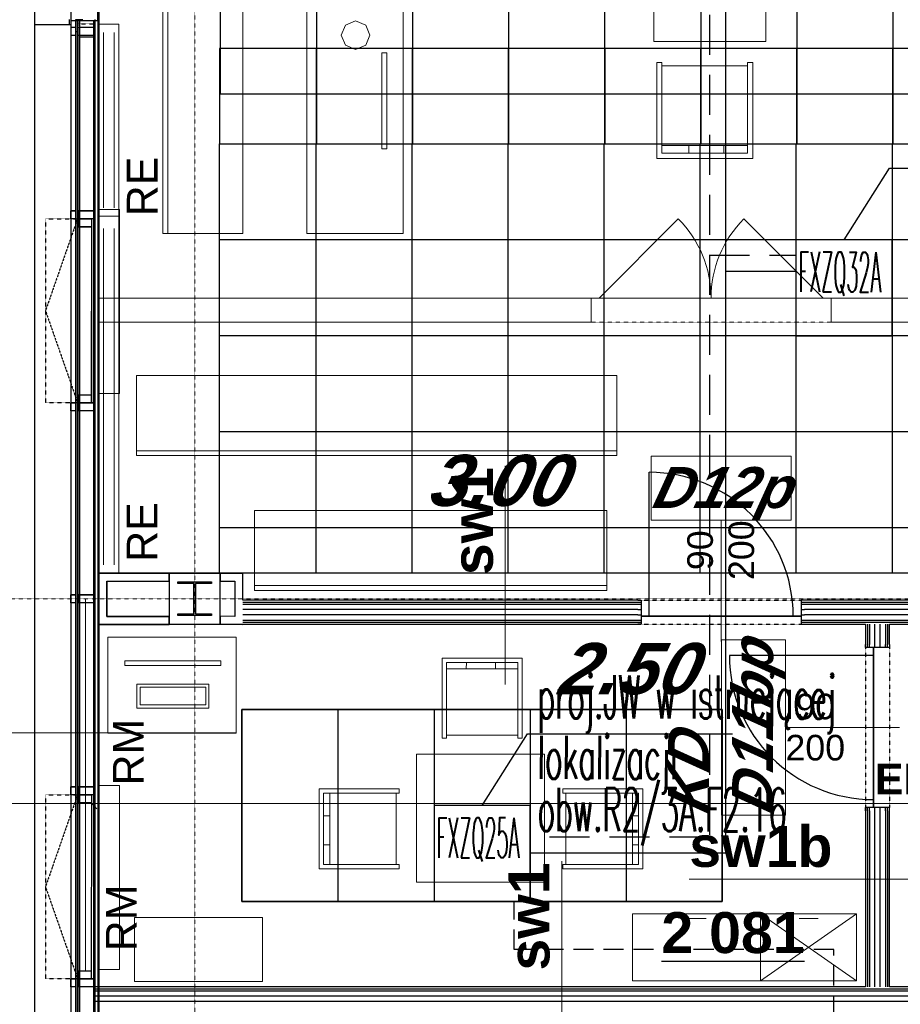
# Model space of a CAD drawing. Header units: millimetres. Extents: x -8838 to 31257, y -6224 to 3754.
# Tile 165 of 185: x -109 to 441, y -853 to -238. Entities that reach past the tile are written whole.
import ezdxf
from ezdxf.enums import TextEntityAlignment as Align

# ---------------------------------------------------------------- set-up
doc = ezdxf.new("R2010")
doc.units = ezdxf.units.MM
doc.header["$LTSCALE"] = 10
doc.header["$MEASUREMENT"] = 0
for name, pattern in [('DASHED', [0.75, 0.5, -0.25]), ('HIDDEN', [0.375, 0.25, -0.125]), ('rzut 2 pietra$0$ArchiTECH.PC 1. Line Type', [0.004, 0.003, -0.001]), ('rzut 2 pietra$0$ArchiTECH.PC 4. Line Type', [0.0028, 0.0003, -0.0025]), ('rzut 2 pietra$0$ArchiTECH.PC 5. Line Type', [0.0053, 0.003, -0.001, 0.0003, -0.001]), ('rzut 2 pietra$0$ArchiTECH.PC Solid Line Type', [0]), ('SUFIT_2 PIETRO$0$ArchiTECH.PC 1. Line Type', [0.004, 0.003, -0.001]), ('SUFIT_2 PIETRO$0$ArchiTECH.PC 4. Line Type', [0.0028, 0.0003, -0.0025]), ('SUFIT_2 PIETRO$0$ArchiTECH.PC Solid Line Type', [0])]:
    doc.linetypes.add(name, pattern=pattern)
doc.layers.get('0').update_dxf_attribs({"linetype": 'CONTINUOUS', "lineweight": 9})
for name, color, linetype, lineweight in [('_Etap_4_klimatyzator_w starej_lokalizacji', 4, 'CONTINUOUS', 30), ('_Etap_4_opis', 7, 'CONTINUOUS', 30), ('IS_ARCH', 254, 'CONTINUOUS', 18), ('IS_FREON_GAZ', 22, 'DASHED', 30), ('IS_HC_FREON_CIECZ', 22, 'CONTINUOUS', 30)]:
    doc.layers.add(name, color=color, linetype=linetype, lineweight=lineweight)
for name, color, linetype in [('IS_WK_KAN_SKROPLINY', 103, 'HIDDEN'), ('RP5_PODKLAD', 254, 'CONTINUOUS'), ('SUFIT_2 PIETRO$0$ELEM KONSTRUKCJI - inwent', 254, 'CONTINUOUS'), ('SUFIT_2 PIETRO$0$INWENTARYZACJA', 254, 'CONTINUOUS'), ('SUFIT_2 PIETRO$0$nr pom PB', 254, 'CONTINUOUS'), ('SUFIT_2 PIETRO$0$sciany projektowane', 254, 'CONTINUOUS'), ('SUFIT_2 PIETRO$0$SUFIT NOWY 39', 254, 'CONTINUOUS'), ('SUFIT_2 PIETRO$0$TYP SUFITÓW_NOWYCH', 254, 'CONTINUOUS')]:
    doc.layers.add(name, color=color, linetype=linetype)
doc.layers.get('0').freeze()
doc.styles.add('romans1', font='simplex.shx', dxfattribs={"width": 0.8})
doc.styles.add('rzut 2 pietra$0$ArchiTECHStyle1', font='arial.ttf', dxfattribs={"height": 0.16})
doc.styles.add('rzut 2 pietra$0$ArchiTECHStyle2', font='arialbd.ttf', dxfattribs={"height": 0.192})
doc.styles.add('rzut 2 pietra$0$ArchiTECHStyle4', font='arialbi.ttf', dxfattribs={"oblique": 15, "height": 0.256})
doc.styles.add('SUFIT_2 PIETRO$0$ArchiTECHStyle1', font='arialbi.ttf', dxfattribs={"oblique": 15, "height": 0.32})
doc.styles.add('SUFIT_2 PIETRO$0$ArchiTECHStyle3', font='arialbd.ttf', dxfattribs={"height": 0.384})

# ---------------------------------------------------------------- blocks, each defined once
blk = doc.blocks.new('jw_FXZQ25A')
blk.add_lwpolyline([(0, 0), (60, 0), (60, 60), (0, 60)], close=True)
at = {"color": 7, "style": 'romans1', "width": 0.35}
blk.add_text('FXZQ25A', height=25, rotation=359.91893, dxfattribs=at).set_placement((1.49, 27.37))
blk = doc.blocks.new('jw_FXZQ32A')
blk.add_lwpolyline([(0, 0), (60, 0), (60, 60), (0, 60)], close=True)
at = {"color": 7, "style": 'romans1', "width": 0.35}
blk.add_text('FXZQ32A', height=25, rotation=359.91893, dxfattribs=at).set_placement((1.49, 27.37))

msp = doc.modelspace()

# ---------------------------------------------------------------- linework, layer by layer
at = {"layer": '_Etap_4_opis'}
for p, q in [((405.53, -375.57), (433.97, -330.76)), ((433.97, -330.76), (561.85, -330.76)), ((179.47, -729.21), (207.91, -684.39)), ((207.91, -684.39), (335.8, -684.39))]:
    msp.add_line(p, q, dxfattribs=at)
at = {"layer": 'IS_ARCH', "linetype": 'rzut 2 pietra$0$ArchiTECH.PC 5. Line Type'}
for p, q in [((0, 773.48), (0, -3884.07)), ((-3581.18, -600), (11755.5, -600))]:
    msp.add_line(p, q, dxfattribs=at)
at = {"layer": 'IS_ARCH', "linetype": 'rzut 2 pietra$0$ArchiTECH.PC Solid Line Type'}
for p, q in [((-100, 95), (-100, -241)), ((-100, 95), (-100, -241)), ((-77.5, 75.08), (-77.5, -238.83)), ((-60.5, -238.83), (-60.5, 60.08)), ((-60, 60), (-60, -3574.83)), ((-60, 60), (-59.98, -600)), ((-59.99, 60), (-59.99, -584)), ((-19.89, -371.65), (-19.89, -191.65)), ((-16.89, -371.65), (-16.89, -191.65)), ((30.11, -191.65), (30.11, -371.65)), ((70.11, -191.65), (70.11, -371.65)), ((130.11, -371.65), (130.11, -191.65)), ((286.72, -251.65), (286.72, -191.65)), ((356.72, -191.65), (356.72, -251.65)), ((-78.5, -238), (-78.5, -241)), ((-71, -238.83), (-77.5, -238.83)), ((-77.5, -238.83), (-77.5, -3584.83)), ((-73.19, -238.83), (-74.59, -238.83)), ((-74.59, -238.83), (-74.59, -3589.83)), ((-74.47, -238.08), (-74.47, -245.48)), ((-73.19, -238.08), (-74.47, -238.08)), ((-73.19, -238.08), (-73.18, -245.48)), ((-73.19, -3589.83), (-73.19, -238.83)), ((-69.91, -238.18), (-73.14, -238.19)), ((-73.14, -238.19), (-73.14, -245.48)), ((-72, -238.83), (-72, -3584.83)), ((-63, -238.83), (-72, -238.83)), ((-63, -238.83), (-71, -238.83)), ((-60.5, -238.83), (-63, -238.83)), ((-63, -3584.83), (-63, -238.83)), ((-62.5, -238), (-62.5, -1257)), ((-60.5, -238.83), (-60.5, -3584.83)), ((100.5, -238.75), (94.17, -241.37)), ((106.83, -241.37), (100.5, -238.75)), ((-100, -241), (-77.5, -241)), ((-100, -241), (-78.5, -241)), ((-100, -241), (-100, -3619.83)), ((-77.5, -243), (-77.5, -248)), ((-74.51, -243), (-77.5, -243)), ((-77.5, -243), (-77.5, -1257)), ((-74.51, -243), (-74.51, -248)), ((-74.51, -243), (-74.51, -1257)), ((-74.47, -245.48), (-73.18, -245.48)), ((-73.03, -243), (-73.03, -248)), ((-62.5, -243), (-73.03, -243)), ((-73.03, -243), (-73.03, -1257)), ((-62.5, -243), (-62.5, -248)), ((-47.49, -240.92), (-59.99, -240.92)), ((-59.99, -240.92), (-59.99, -360.92)), ((-56.97, -245.98), (-56.97, -355.73)), ((-50.28, -245.98), (-50.28, -355.73)), ((-47.49, -360.92), (-47.49, -240.92)), ((94.17, -241.37), (91.54, -247.7)), ((109.46, -247.7), (106.83, -241.37)), ((-74.51, -248), (-77.5, -248)), ((-62.5, -248), (-73.03, -248)), ((-72, -248.83), (-63, -248.83)), ((91.54, -247.7), (94.17, -254.04)), ((91.54, -247.7), (91.54, -247.7)), ((106.83, -254.04), (109.46, -247.7)), ((356.72, -251.65), (286.72, -251.65)), ((94.17, -254.04), (100.5, -256.66)), ((100.5, -256.66), (106.83, -254.04)), ((116.95, -258.82), (116.95, -318.82)), ((119.95, -258.82), (116.95, -258.82)), ((119.95, -318.82), (119.95, -258.82)), ((288.55, -324.7), (288.55, -264.7)), ((288.55, -264.7), (291.82, -264.7)), ((291.82, -264.7), (291.82, -321.42)), ((345.28, -266.88), (291.82, -266.88)), ((345.28, -321.42), (345.28, -264.7)), ((345.28, -264.7), (348.55, -264.7)), ((348.55, -264.7), (348.55, -324.7)), ((116.95, -318.82), (119.95, -318.82)), ((345.38, -316.73), (291.82, -316.73)), ((308.62, -316.73), (308.62, -321.42)), ((330.44, -321.42), (330.55, -316.73)), ((348.55, -324.7), (288.55, -324.7)), ((291.82, -321.42), (345.28, -321.42)), ((-47.09, -356.7), (-60.09, -356.7)), ((-60.09, -356.7), (-60.09, -471.7)), ((-47.09, -356.7), (-60.09, -356.7)), ((-60.09, -356.7), (-60.09, -471.7)), ((-47.09, -471.7), (-47.09, -356.7)), ((-47.09, -471.7), (-47.09, -356.7)), ((-77.5, -362.5), (-77.5, -357.5)), ((-77.5, -357.5), (-74.51, -357.5)), ((-74.51, -357.5), (-77.5, -357.5)), ((-77.5, -357.5), (-77.5, -362.5)), ((-74.51, -362.5), (-77.5, -362.5)), ((-74.51, -362.5), (-77.5, -362.5)), ((-74.51, -357.5), (-74.51, -362.5)), ((-74.51, -357.5), (-74.51, -362.5)), ((-73.03, -362.5), (-73.04, -367.5)), ((-62.5, -357.5), (-73.03, -357.5)), ((-73.03, -357.5), (-73.03, -362.5)), ((-62.5, -362.5), (-73.03, -362.5)), ((-73.03, -362.5), (-64.5, -362.52)), ((-72.02, -362.5), (-72.02, -357.5)), ((-72.02, -357.5), (-63, -357.5)), ((-72.02, -367.52), (-72.02, -362.5)), ((-72.02, -362.5), (-64.5, -362.5)), ((-63, -362.5), (-72.02, -362.5)), ((-64.5, -362.52), (-64.6, -477.52)), ((-64.5, -362.5), (-64.5, -472.68)), ((-64.5, -362.5), (-64.5, -367.52)), ((-64.5, -362.52), (-64.5, -367.52)), ((-63, -357.5), (-63, -362.5)), ((-62.5, -357.5), (-62.5, -362.5)), ((-59.99, -360.92), (-47.49, -360.92)), ((-47.49, -360.92), (-59.99, -360.92)), ((-59.99, -360.92), (-59.99, -583.92)), ((-47.49, -583.92), (-47.49, -360.92)), ((252.51, -412.03), (302, -362.54)), ((392.51, -412.03), (343.01, -362.54)), ((-73.04, -367.5), (-64.5, -367.52)), ((-64.5, -367.52), (-72.02, -367.52)), ((-56.97, -368.57), (-56.97, -578.73)), ((-50.28, -368.57), (-50.28, -578.73)), ((30.11, -371.65), (-19.89, -371.65)), ((70.11, -371.65), (130.11, -371.65)), ((247.51, -412.03), (-59.99, -412.03)), ((-59.99, -412.03), (-59.99, -427.03)), ((247.51, -412.03), (247.51, -417.03)), ((247.51, -412.03), (397.51, -412.03)), ((397.51, -412.03), (247.51, -412.03)), ((247.51, -412.03), (397.51, -412.03)), ((705, -412.03), (397.51, -412.03)), ((397.51, -412.03), (397.51, -417.03)), ((247.51, -417.03), (247.51, -427.03)), ((397.51, -417.03), (397.51, -427.03)), ((-59.99, -427.03), (247.51, -427.03)), ((397.51, -427.03), (705, -427.03)), ((-36.34, -510.4), (-36.34, -460.4)), ((-36.34, -460.4), (263.66, -460.4)), ((263.66, -460.4), (263.66, -510.4)), ((-73.13, -472.49), (-64.6, -472.51)), ((-73.13, -472.49), (-73.13, -477.49)), ((-72.02, -477.5), (-72.02, -472.49)), ((-72.02, -472.49), (-64.5, -472.49)), ((-64.6, -472.51), (-64.6, -477.51)), ((-64.5, -472.49), (-64.5, -477.5)), ((-60.09, -471.7), (-47.09, -471.7)), ((-60.09, -471.7), (-47.09, -471.7)), ((-77.5, -482.5), (-77.5, -477.5)), ((-77.5, -477.5), (-74.51, -477.5)), ((-74.51, -477.5), (-77.5, -477.5)), ((-77.5, -477.5), (-77.5, -482.5)), ((-74.51, -477.5), (-74.51, -482.5)), ((-74.51, -477.5), (-74.51, -482.5)), ((-73.13, -477.49), (-64.6, -477.51)), ((-62.5, -477.5), (-73.03, -477.5)), ((-73.03, -477.5), (-73.03, -482.5)), ((-72.02, -482.5), (-72.02, -477.5)), ((-72.02, -477.5), (-62.98, -477.5)), ((-64.5, -477.5), (-72.02, -477.5)), ((-62.98, -477.5), (-62.98, -482.5)), ((-62.5, -477.5), (-62.5, -482.5)), ((-74.51, -482.5), (-77.5, -482.5)), ((-74.51, -482.5), (-77.5, -482.5)), ((-62.5, -482.5), (-73.03, -482.5)), ((-62.98, -482.5), (-72.02, -482.5)), ((263.66, -507.4), (-36.34, -507.4)), ((263.66, -510.4), (-36.34, -510.4)), ((193.92, -653.57), (193.92, -516.82)), ((285.02, -550.92), (285.02, -510.92)), ((285.02, -510.92), (372.6, -510.92)), ((372.6, -510.92), (372.6, -550.92)), ((283.81, -610.92), (283.81, -520.92)), ((37.4, -594.73), (37.4, -544.73)), ((37.4, -544.73), (257.4, -544.73)), ((257.4, -544.73), (257.4, -594.73)), ((372.6, -550.92), (285.02, -550.92)), ((328.81, -626.59), (328.81, -550.92)), ((-59.99, -583.92), (-59.99, -616)), ((-16.07, -583.92), (-59.99, -583.92)), ((-59.99, -583.92), (-47.49, -583.92)), ((-59.99, -584), (30, -584)), ((-59.99, -584), (-59.99, -616)), ((-59.99, -584), (-16, -584)), ((-59.99, -584), (30, -584)), ((-16.07, -588.92), (-16.07, -583.92)), ((15.93, -583.92), (-16.07, -583.92)), ((-16.07, -583.92), (-16.07, -615.92)), ((15.93, -583.92), (-16.07, -583.92)), ((-16.07, -583.92), (-16.07, -615.92)), ((15.93, -583.92), (15.93, -588.92)), ((30, -583.92), (15.93, -583.92)), ((15.93, -615.92), (15.93, -583.92)), ((15.93, -583.92), (15.93, -583.92)), ((15.93, -615.92), (15.93, -583.92)), ((15.93, -583.92), (15.93, -583.92)), ((30, -600.92), (30, -583.92)), ((-54.99, -611), (-54.99, -588.92)), ((-54.99, -588.92), (-16.07, -588.92)), ((-54.99, -589), (-16, -589)), ((-54.99, -589), (-54.99, -611)), ((-10.57, -589.42), (10.43, -589.42)), ((-10.57, -590.42), (-10.57, -589.42)), ((-0.57, -590.42), (-10.57, -590.42)), ((-0.57, -609.42), (-0.57, -590.42)), ((10.43, -590.42), (0.43, -590.42)), ((0.43, -590.42), (0.43, -609.42)), ((10.43, -589.42), (10.43, -590.42)), ((15.93, -588.92), (25, -588.92)), ((25, -588.92), (25, -610.97)), ((257.4, -591.73), (37.4, -591.73)), ((257.4, -594.73), (37.4, -594.73)), ((-77.5, -602.5), (-77.5, -597.5)), ((-77.5, -597.5), (-74.51, -597.5)), ((-74.51, -597.5), (-77.5, -597.5)), ((-77.5, -597.5), (-77.5, -602.5)), ((-74.51, -602.5), (-77.5, -602.5)), ((-74.51, -602.5), (-77.5, -602.5)), ((-74.51, -597.5), (-74.51, -602.5)), ((-74.51, -597.5), (-74.51, -602.5)), ((-73.03, -597.5), (-73.03, -602.5)), ((-62.5, -597.5), (-73.03, -597.5)), ((-62.5, -602.5), (-73.03, -602.5)), ((-71.99, -602.5), (-71.99, -597.5)), ((-71.99, -597.5), (-63.02, -597.5)), ((-63.02, -602.5), (-71.99, -602.5)), ((-68.33, -832.49), (-68.33, -600)), ((-63.02, -597.5), (-63.02, -602.5)), ((-62.5, -597.5), (-62.5, -602.5)), ((-59.98, -600), (-59.98, -616)), ((-59.98, -600), (-59.97, -1247.5)), ((276.81, -600.92), (30, -600.92)), ((30, -602.17), (276.81, -602.17)), ((276.81, -600.92), (278.81, -600.92)), ((276.81, -602.17), (278.81, -602.17)), ((278.81, -600.92), (278.81, -602.17)), ((278.81, -602.17), (278.81, -603.42)), ((380.81, -600.92), (378.81, -600.92)), ((378.81, -600.92), (378.81, -602.17)), ((378.81, -602.17), (380.81, -602.17)), ((378.81, -602.17), (378.81, -603.42)), ((482.25, -600.92), (380.81, -600.92)), ((380.81, -602.17), (482.25, -602.17)), ((30, -603.42), (276.81, -603.42)), ((276.81, -606.75), (30, -606.75)), ((276.81, -603.42), (278.81, -603.42)), ((276.81, -606.75), (278.81, -606.75)), ((278.81, -603.42), (278.81, -610.92)), ((378.81, -603.42), (380.81, -603.42)), ((378.81, -603.42), (378.81, -610.92)), ((378.81, -606.75), (380.81, -606.75)), ((380.81, -603.42), (482.25, -603.42)), ((482.25, -606.75), (380.81, -606.75)), ((-16.07, -611), (-54.99, -611)), ((-54.99, -611), (-16, -611)), ((-16.07, -616), (-16.07, -611)), ((-10.57, -610.42), (-10.57, -609.42)), ((-10.57, -609.42), (-0.57, -609.42)), ((10.43, -610.42), (-10.57, -610.42)), ((0.43, -609.42), (10.43, -609.42)), ((10.43, -609.42), (10.43, -610.42)), ((15.96, -610.92), (15.93, -615.92)), ((25, -610.97), (15.96, -610.92)), ((276.81, -610.08), (30, -610.08)), ((30, -613.42), (276.81, -613.42)), ((30, -614.67), (276.81, -614.67)), ((276.81, -610.08), (278.81, -610.08)), ((276.81, -613.42), (278.81, -613.42)), ((276.81, -614.67), (278.81, -614.67)), ((278.81, -610.92), (278.81, -613.42)), ((278.81, -610.92), (378.81, -610.92)), ((378.81, -610.92), (278.81, -610.92)), ((278.81, -610.92), (378.81, -610.92)), ((278.81, -613.42), (278.81, -614.67)), ((278.81, -614.67), (278.81, -615.92)), ((378.81, -610.08), (380.81, -610.08)), ((378.81, -610.92), (378.81, -613.42)), ((378.81, -613.42), (380.81, -613.42)), ((378.81, -613.42), (378.81, -614.67)), ((378.81, -614.67), (380.81, -614.67)), ((378.81, -614.67), (378.81, -615.92)), ((482.25, -610.08), (380.81, -610.08)), ((380.81, -613.42), (482.25, -613.42)), ((380.81, -614.67), (482.25, -614.67)), ((-59.99, -616), (-16.07, -616)), ((-59.99, -616), (-16, -616)), ((30, -616), (-59.98, -616)), ((-16.07, -615.92), (15.93, -615.92)), ((-16.07, -615.92), (15.93, -615.92)), ((15.93, -615.92), (30, -616)), ((30, -615.92), (276.81, -615.92)), ((30, -616), (30, -615.92)), ((278.81, -615.92), (276.81, -615.92)), ((276.81, -615.92), (278.81, -615.92)), ((378.81, -615.92), (380.81, -615.92)), ((378.81, -615.92), (380.81, -615.92)), ((380.81, -615.92), (418.93, -615.92)), ((418.93, -615.92), (418.93, -628.45)), ((420.18, -615.92), (420.18, -628.45)), ((421.43, -615.92), (421.43, -628.45)), ((424.77, -628.45), (424.77, -615.92)), ((428.1, -628.45), (428.1, -615.92)), ((431.43, -615.92), (431.43, -628.45)), ((432.68, -615.92), (432.68, -628.45)), ((433.93, -628.45), (433.93, -615.92)), ((433.93, -615.92), (482.25, -615.92)), ((25.81, -623.91), (-54.19, -623.91)), ((-54.19, -623.91), (-54.19, -683.91)), ((25.81, -683.91), (25.81, -623.91)), ((328.93, -735.17), (328.93, -625.72)), ((328.93, -625.72), (368.93, -625.72)), ((368.93, -625.72), (368.93, -735.17)), ((418.93, -630.45), (418.93, -628.45)), ((418.93, -630.45), (418.93, -628.45)), ((420.18, -630.45), (418.93, -630.45)), ((420.18, -630.45), (420.18, -628.45)), ((421.43, -630.45), (420.18, -630.45)), ((421.43, -630.45), (421.43, -628.45)), ((423.93, -630.45), (421.43, -630.45)), ((431.43, -630.45), (423.93, -630.45)), ((423.93, -630.45), (423.93, -730.45)), ((423.93, -730.45), (423.93, -630.45)), ((423.93, -630.45), (423.93, -730.45)), ((424.77, -630.45), (424.77, -628.45)), ((428.1, -630.45), (428.1, -628.45)), ((431.43, -630.45), (431.43, -628.45)), ((432.68, -630.45), (431.43, -630.45)), ((432.68, -630.45), (432.68, -628.45)), ((433.93, -630.45), (432.68, -630.45)), ((433.93, -628.45), (433.93, -630.45)), ((-43.62, -641.67), (-43.62, -638.67)), ((-43.62, -638.67), (16.38, -638.67)), ((16.38, -638.67), (16.38, -641.67)), ((154.56, -687.06), (154.56, -637.06)), ((154.56, -637.06), (204.56, -637.06)), ((201.83, -639.79), (157.29, -639.79)), ((157.29, -639.79), (157.29, -687.06)), ((169.65, -639.79), (169.56, -643.7)), ((187.84, -643.7), (187.84, -639.79)), ((201.83, -687.06), (201.83, -639.79)), ((204.56, -637.06), (204.56, -687.06)), ((423.93, -635.45), (333.93, -635.45)), ((16.38, -641.67), (-43.62, -641.67)), ((157.2, -643.7), (201.83, -643.7)), ((-36.12, -668.26), (-36.12, -653.26)), ((-36.12, -653.26), (8.88, -653.26)), ((6.88, -655.26), (-34.12, -655.26)), ((-34.12, -655.26), (-34.12, -666.26)), ((6.88, -666.26), (6.88, -655.26)), ((8.88, -653.26), (8.88, -668.26)), ((8.88, -668.26), (-36.12, -668.26)), ((-34.12, -666.26), (6.88, -666.26)), ((440.23, -680.45), (368.93, -680.45)), ((-163.02, -683.72), (26.02, -683.72)), ((-54.19, -683.91), (25.81, -683.91)), ((157.29, -687.06), (154.56, -687.06)), ((157.29, -685.25), (201.83, -685.25)), ((204.56, -687.06), (201.83, -687.06)), ((218.53, -697.06), (138.53, -697.06)), ((138.53, -697.06), (138.53, -777.06)), ((218.53, -777.06), (218.53, -697.06)), ((-77.5, -722.5), (-77.5, -717.5)), ((-77.5, -717.5), (-74.51, -717.5)), ((-74.51, -717.5), (-77.5, -717.5)), ((-77.5, -717.5), (-77.5, -722.5)), ((-74.51, -717.5), (-74.51, -722.5)), ((-74.51, -717.5), (-74.51, -722.5)), ((-62.5, -717.5), (-73.03, -717.5)), ((-73.03, -717.5), (-73.03, -722.5)), ((-71.99, -722.5), (-71.99, -717.5)), ((-71.99, -717.5), (-63.02, -717.5)), ((-63.02, -717.5), (-63.02, -722.5)), ((-62.5, -717.5), (-62.5, -722.5)), ((-47.09, -716.7), (-60.09, -716.7)), ((-60.09, -716.7), (-60.09, -831.7)), ((-47.09, -716.7), (-60.09, -716.7)), ((-60.09, -716.7), (-60.09, -831.7)), ((-47.09, -831.7), (-47.09, -716.7)), ((-47.09, -831.7), (-47.09, -716.7)), ((77.72, -768.81), (77.72, -718.81)), ((77.72, -718.81), (127.72, -718.81)), ((127.72, -718.81), (127.72, -721.54)), ((279.97, -718.81), (229.97, -718.81)), ((229.97, -718.81), (229.97, -721.54)), ((279.97, -768.81), (279.97, -718.81)), ((-74.51, -722.5), (-77.5, -722.5)), ((-74.51, -722.5), (-77.5, -722.5)), ((-73.03, -722.5), (-73.04, -727.5)), ((-62.5, -722.5), (-73.03, -722.5)), ((-73.03, -722.5), (-64.5, -722.52)), ((-71.99, -727.52), (-71.99, -722.5)), ((-71.99, -722.5), (-64.5, -722.5)), ((-63.02, -722.5), (-71.99, -722.5)), ((-64.5, -722.52), (-64.6, -837.52)), ((-64.5, -722.5), (-64.5, -727.52)), ((-64.5, -722.52), (-64.5, -727.52)), ((127.72, -721.54), (80.44, -721.54)), ((80.44, -721.54), (80.44, -766.08)), ((84.35, -766.17), (84.35, -721.54)), ((125.9, -766.08), (125.9, -721.54)), ((229.97, -721.54), (277.24, -721.54)), ((231.79, -766.08), (231.79, -721.54)), ((273.33, -766.18), (273.33, -721.54)), ((277.24, -721.54), (277.24, -766.08)), ((-163.02, -727.91), (652.07, -727.91)), ((-73.04, -727.5), (-64.5, -727.52)), ((-64.5, -727.52), (-71.99, -727.52)), ((-64.5, -727.52), (-61.21, -731.28)), ((420.18, -730.45), (418.93, -730.45)), ((418.93, -730.45), (418.93, -732.45)), ((418.93, -732.45), (418.93, -730.45)), ((421.43, -730.45), (420.18, -730.45)), ((420.18, -732.45), (420.18, -730.45)), ((423.93, -730.45), (421.43, -730.45)), ((421.43, -732.45), (421.43, -730.45)), ((431.43, -730.45), (423.93, -730.45)), ((424.77, -732.45), (424.77, -730.45)), ((428.1, -732.45), (428.1, -730.45)), ((432.68, -730.45), (431.43, -730.45)), ((431.43, -732.45), (431.43, -730.45)), ((433.93, -730.45), (432.68, -730.45)), ((432.68, -732.45), (432.68, -730.45)), ((433.93, -732.45), (433.93, -730.45)), ((84.35, -735.54), (80.44, -735.54)), ((273.33, -735.54), (277.24, -735.54)), ((368.93, -735.17), (328.93, -735.17)), ((418.93, -732.45), (418.93, -842.5)), ((420.18, -732.45), (420.18, -842.5)), ((421.43, -732.45), (421.43, -842.5)), ((424.77, -842.5), (424.77, -732.45)), ((428.1, -842.5), (428.1, -732.45)), ((431.43, -732.45), (431.43, -842.5)), ((432.68, -732.45), (432.68, -842.5)), ((433.93, -842.5), (433.93, -732.45)), ((80.44, -753.72), (84.35, -753.81)), ((277.24, -753.72), (273.33, -753.81)), ((127.72, -768.81), (77.72, -768.81)), ((80.44, -766.08), (127.72, -766.08)), ((127.72, -766.08), (127.72, -768.81)), ((229.22, -900.71), (229.22, -763.96)), ((277.24, -766.08), (229.97, -766.08)), ((229.97, -766.08), (229.97, -768.81)), ((229.97, -768.81), (279.97, -768.81)), ((445.62, -775.23), (308.87, -775.23)), ((138.53, -777.06), (218.53, -777.06)), ((42.37, -799.16), (-37.63, -799.16)), ((-37.63, -799.16), (-37.63, -839.16)), ((42.37, -839.16), (42.37, -799.16)), ((353.42, -796.8), (273.42, -796.8)), ((273.42, -796.8), (273.42, -838.8)), ((307.42, -799.8), (319.42, -799.8)), ((353.42, -838.8), (353.42, -796.8)), ((353.42, -796.8), (413.42, -796.8)), ((413.42, -838.8), (353.42, -796.8)), ((353.42, -838.8), (413.42, -796.8)), ((353.42, -838.8), (353.42, -796.8)), ((389.42, -799.8), (377.42, -799.8)), ((413.42, -796.8), (413.42, -838.8)), ((-73.13, -832.49), (-64.6, -832.51)), ((-73.13, -832.49), (-73.13, -837.49)), ((-72.07, -837.51), (-72.07, -832.49)), ((-72.07, -832.49), (-64.6, -832.49)), ((-64.6, -832.49), (-64.6, -837.51)), ((-64.6, -832.51), (-64.6, -837.51)), ((-60.09, -831.7), (-47.09, -831.7)), ((-60.09, -831.7), (-47.09, -831.7)), ((-77.5, -842.5), (-77.5, -837.5)), ((-77.5, -837.5), (-74.51, -837.5)), ((-77.5, -837.5), (-77.5, -842.5)), ((-74.51, -837.5), (-77.5, -837.5)), ((-74.51, -842.5), (-77.5, -842.5)), ((-74.51, -842.5), (-77.5, -842.5)), ((-74.51, -837.5), (-74.51, -842.5)), ((-74.51, -837.5), (-74.51, -842.5)), ((-73.13, -837.49), (-64.6, -837.51)), ((-62.5, -837.5), (-73.03, -837.5)), ((-73.03, -837.5), (-73.03, -842.5)), ((-62.5, -842.5), (-73.03, -842.5)), ((-72.07, -842.5), (-72.07, -837.51)), ((-72.07, -837.51), (-63.05, -837.51)), ((-64.6, -837.51), (-72.07, -837.51)), ((-63.05, -842.5), (-72.07, -842.5)), ((-63.05, -837.51), (-63.05, -842.5)), ((418.93, -842.5), (-63.05, -842.5)), ((-63.05, -842.5), (-63.05, -857.5)), ((-62.5, -837.5), (-62.5, -842.5)), ((-62.5, -837.5), (-62.5, -850)), ((-37.63, -839.16), (42.37, -839.16)), ((273.42, -838.8), (353.42, -838.8)), ((273.42, -838.8), (273.42, -838.8)), ((413.42, -838.8), (353.42, -838.8)), ((413.42, -838.8), (413.42, -838.8)), ((482.25, -842.5), (433.93, -842.5)), ((-63.05, -843.75), (482.25, -843.75)), ((-63.05, -845), (482.25, -845)), ((482.25, -848.33), (-63.05, -848.33)), ((482.25, -851.67), (-63.05, -851.67))]:
    msp.add_line(p, q, dxfattribs=at)
at = {"layer": 'IS_ARCH', "linetype": 'rzut 2 pietra$0$ArchiTECH.PC 1. Line Type'}
for p, q in [((-60, 60), (-59.97, -1260)), ((-93.24, -362.49), (-73.24, -362.49)), ((-93.24, -362.49), (-93.24, -477.49)), ((-73.24, -362.49), (-93.24, -419.99)), ((247.51, -412.03), (397.51, -412.03)), ((-93.24, -419.99), (-73.13, -477.49)), ((247.51, -427.03), (397.51, -427.03)), ((-73.13, -477.49), (-93.24, -477.49)), ((278.81, -600.92), (378.81, -600.92)), ((278.81, -615.92), (378.81, -615.92)), ((418.93, -630.45), (418.93, -730.45)), ((433.93, -630.45), (433.93, -730.45)), ((-93.24, -722.49), (-73.24, -722.49)), ((-73.24, -722.49), (-93.24, -779.99)), ((-93.24, -722.49), (-93.24, -837.49)), ((-93.24, -779.99), (-73.13, -837.49)), ((-73.13, -837.49), (-93.24, -837.49))]:
    msp.add_line(p, q, dxfattribs=at)
at = {"layer": 'IS_ARCH', "linetype": 'rzut 2 pietra$0$ArchiTECH.PC 4. Line Type'}
for p, q in [((-73.03, -238.08), (-73.03, -243)), ((-73.04, -240.58), (-62.5, -240.58))]:
    msp.add_line(p, q, dxfattribs=at)
at = {"layer": 'IS_ARCH', "linetype": 'rzut 2 pietra$0$ArchiTECH.PC Solid Line Type'}
for centre, radius, start, end in [((252.51, -412.03), 70, 0, 45), ((392.51, -412.03), 70, 135, 180), ((283.81, -610.92), 90, 0, 90), ((423.93, -635.45), 90, 180, 270)]:
    msp.add_arc(centre, radius, start, end, dxfattribs=at)
at = {"layer": 'IS_FREON_GAZ', "ltscale": 5}
for points in [[(742.5, -32.42), (792.5, -32.42), (792.5, -122.42), (321.5, -122.42), (321.5, -748.97), (209.47, -748.97)], [(321.5, -385.24), (375.53, -385.24)]]:
    msp.add_lwpolyline(points, dxfattribs=at)
at = {"layer": 'IS_HC_FREON_CIECZ', "ltscale": 0.02}
for points in [[(742.5, -43.42), (781.5, -43.42), (781.5, -132.42), (331.5, -132.42), (331.5, -758.97), (209.47, -758.97)], [(331.5, -395.24), (375.53, -395.24)]]:
    msp.add_lwpolyline(points, dxfattribs=at)
at = {"layer": 'IS_WK_KAN_SKROPLINY', "lineweight": 30, "ltscale": 5}
msp.add_lwpolyline([(399.12, -1479.18), (399.12, -819.21), (199.58, -819.21), (199.58, -789.21)], dxfattribs=at)
at = {"layer": 'RP5_PODKLAD', "color": 253, "ltscale": 3}
for points in [[(76.03, -256), (15.53, -256), (15.53, -315.57), (76.03, -315.57)], [(76.03, -256), (15.53, -256), (15.53, -315.57), (76.03, -315.57)], [(136.03, -256), (76.03, -256), (76.03, -315.57), (136.03, -315.57)], [(136.03, -256), (76.03, -256), (76.03, -315.57), (136.03, -315.57)], [(196.04, -256), (136.04, -256), (136.04, -315.57), (196.04, -315.57)], [(196.04, -256), (136.04, -256), (136.04, -315.57), (196.04, -315.57)], [(256.04, -256), (196.04, -256), (196.04, -315.57), (256.04, -315.57)], [(256.04, -256), (196.04, -256), (196.04, -315.57), (256.04, -315.57)], [(316.04, -256), (256.04, -256), (256.04, -315.57), (316.04, -315.57)], [(316.04, -256), (256.04, -256), (256.04, -315.57), (316.04, -315.57)], [(376.06, -256), (316.06, -256), (316.06, -315.57), (376.06, -315.57)], [(376.06, -256), (316.06, -256), (316.06, -315.57), (376.06, -315.57)], [(436.07, -256), (376.07, -256), (376.07, -315.57), (436.07, -315.57)], [(436.07, -256), (376.07, -256), (376.07, -315.57), (436.07, -315.57)], [(496.04, -256), (436.04, -256), (436.04, -315.57), (496.04, -315.57)], [(496.04, -256), (436.04, -256), (436.04, -315.57), (496.04, -315.57)]]:
    msp.add_lwpolyline(points, close=True, dxfattribs=at)
at = {"layer": 'SUFIT_2 PIETRO$0$ELEM KONSTRUKCJI - inwent', "linetype": 'SUFIT_2 PIETRO$0$ArchiTECH.PC Solid Line Type'}
for p, q in [((15.93, -583.92), (-16.07, -583.92)), ((-16.07, -583.92), (-16.07, -615.92)), ((15.93, -583.92), (-16.07, -583.92)), ((-16.07, -583.92), (-16.07, -615.92)), ((15.93, -615.92), (15.93, -583.92)), ((15.93, -583.92), (15.93, -583.92)), ((15.93, -615.92), (15.93, -583.92)), ((15.93, -583.92), (15.93, -583.92)), ((-10.57, -589.42), (10.43, -589.42)), ((-10.57, -590.42), (-10.57, -589.42)), ((-0.57, -590.42), (-10.57, -590.42)), ((-0.57, -609.42), (-0.57, -590.42)), ((10.43, -590.42), (0.43, -590.42)), ((0.43, -590.42), (0.43, -609.42)), ((10.43, -589.42), (10.43, -590.42)), ((-10.57, -610.42), (-10.57, -609.42)), ((-10.57, -609.42), (-0.57, -609.42)), ((10.43, -610.42), (-10.57, -610.42)), ((0.43, -609.42), (10.43, -609.42)), ((10.43, -609.42), (10.43, -610.42)), ((-16.07, -615.92), (15.93, -615.92)), ((-16.07, -615.92), (15.93, -615.92))]:
    msp.add_line(p, q, dxfattribs=at)
at = {"layer": 'SUFIT_2 PIETRO$0$INWENTARYZACJA', "linetype": 'SUFIT_2 PIETRO$0$ArchiTECH.PC Solid Line Type'}
for p, q in [((-100, 95), (-100, -241)), ((-100, 95), (-100, -241)), ((-77.5, 75.08), (-77.5, -238.83)), ((-60.5, -238.83), (-60.5, 60.08)), ((-60, 60), (-59.98, -600)), ((-60, 60), (-60, -3574.83)), ((-59.99, 60), (-59.99, -584)), ((-78.5, -238), (-78.5, -241)), ((-71, -238.83), (-77.5, -238.83)), ((-77.5, -238.83), (-77.5, -3584.83)), ((-73.19, -238.83), (-74.59, -238.83)), ((-74.59, -238.83), (-74.59, -3589.83)), ((-73.19, -238.08), (-74.47, -238.08)), ((-74.47, -238.08), (-74.47, -245.48)), ((-73.19, -238.08), (-73.18, -245.48)), ((-73.19, -3589.83), (-73.19, -238.83)), ((-69.91, -238.18), (-73.14, -238.19)), ((-73.14, -238.19), (-73.14, -245.48)), ((-72, -238.83), (-72, -3584.83)), ((-63, -238.83), (-72, -238.83)), ((-63, -238.83), (-71, -238.83)), ((-60.5, -238.83), (-63, -238.83)), ((-63, -3584.83), (-63, -238.83)), ((-62.5, -238), (-62.5, -1257)), ((-60.5, -238.83), (-60.5, -3584.83)), ((-100, -241), (-77.5, -241)), ((-100, -241), (-100, -3619.83)), ((-100, -241), (-78.5, -241)), ((-77.5, -243), (-77.5, -1257)), ((-74.51, -243), (-77.5, -243)), ((-77.5, -243), (-77.5, -248)), ((-74.51, -243), (-74.51, -1257)), ((-74.51, -243), (-74.51, -248)), ((-74.47, -245.48), (-73.18, -245.48)), ((-73.03, -243), (-73.03, -1257)), ((-62.5, -243), (-73.03, -243)), ((-73.03, -243), (-73.03, -248)), ((-62.5, -243), (-62.5, -248)), ((-74.51, -248), (-77.5, -248)), ((-62.5, -248), (-73.03, -248)), ((-72, -248.83), (-63, -248.83)), ((-77.5, -357.5), (-77.5, -362.5)), ((-74.51, -357.5), (-77.5, -357.5)), ((-77.5, -357.5), (-74.51, -357.5)), ((-77.5, -362.5), (-77.5, -357.5)), ((-74.51, -362.5), (-77.5, -362.5)), ((-74.51, -362.5), (-77.5, -362.5)), ((-74.51, -357.5), (-74.51, -362.5)), ((-74.51, -357.5), (-74.51, -362.5)), ((-73.03, -362.5), (-73.04, -367.5)), ((-73.03, -357.5), (-73.03, -362.5)), ((-62.5, -357.5), (-73.03, -357.5)), ((-73.03, -362.5), (-64.5, -362.52)), ((-62.5, -362.5), (-73.03, -362.5)), ((-72.02, -357.5), (-63, -357.5)), ((-72.02, -362.5), (-72.02, -357.5)), ((-63, -362.5), (-72.02, -362.5)), ((-72.02, -362.5), (-64.5, -362.5)), ((-72.02, -367.52), (-72.02, -362.5)), ((-64.5, -362.52), (-64.6, -477.52)), ((-64.5, -362.5), (-64.5, -367.52)), ((-64.5, -362.5), (-64.5, -472.68)), ((-64.5, -362.52), (-64.5, -367.52)), ((-63, -357.5), (-63, -362.5)), ((-62.5, -357.5), (-62.5, -362.5)), ((-73.04, -367.5), (-64.5, -367.52)), ((-64.5, -367.52), (-72.02, -367.52)), ((-73.13, -472.49), (-73.13, -477.49)), ((-73.13, -472.49), (-64.6, -472.51)), ((-72.02, -472.49), (-64.5, -472.49)), ((-72.02, -477.5), (-72.02, -472.49)), ((-64.6, -472.51), (-64.6, -477.51)), ((-64.5, -472.49), (-64.5, -477.5)), ((-77.5, -477.5), (-77.5, -482.5)), ((-74.51, -477.5), (-77.5, -477.5)), ((-77.5, -477.5), (-74.51, -477.5)), ((-77.5, -482.5), (-77.5, -477.5)), ((-74.51, -477.5), (-74.51, -482.5)), ((-74.51, -477.5), (-74.51, -482.5)), ((-73.13, -477.49), (-64.6, -477.51)), ((-73.03, -477.5), (-73.03, -482.5)), ((-62.5, -477.5), (-73.03, -477.5)), ((-64.5, -477.5), (-72.02, -477.5)), ((-72.02, -477.5), (-62.98, -477.5)), ((-72.02, -482.5), (-72.02, -477.5)), ((-62.98, -477.5), (-62.98, -482.5)), ((-62.5, -477.5), (-62.5, -482.5)), ((-74.51, -482.5), (-77.5, -482.5)), ((-74.51, -482.5), (-77.5, -482.5)), ((-62.5, -482.5), (-73.03, -482.5)), ((-62.98, -482.5), (-72.02, -482.5)), ((-59.99, -583.92), (-59.99, -616)), ((-16.07, -583.92), (-59.99, -583.92)), ((-59.99, -584), (30, -584)), ((-59.99, -584), (-16, -584)), ((-59.99, -584), (-59.99, -616)), ((-59.99, -584), (30, -584)), ((-16.07, -588.92), (-16.07, -583.92)), ((15.93, -583.92), (15.93, -588.92)), ((30, -583.92), (15.93, -583.92)), ((30, -600.92), (30, -583.92)), ((-54.99, -611), (-54.99, -588.92)), ((-54.99, -588.92), (-16.07, -588.92)), ((-54.99, -589), (-54.99, -611)), ((-54.99, -589), (-16, -589)), ((15.93, -588.92), (25, -588.92)), ((25, -588.92), (25, -610.97)), ((-77.5, -597.5), (-77.5, -602.5)), ((-74.51, -597.5), (-77.5, -597.5)), ((-77.5, -597.5), (-74.51, -597.5)), ((-77.5, -602.5), (-77.5, -597.5)), ((-74.51, -602.5), (-77.5, -602.5)), ((-74.51, -602.5), (-77.5, -602.5)), ((-74.51, -597.5), (-74.51, -602.5)), ((-74.51, -597.5), (-74.51, -602.5)), ((-62.5, -597.5), (-73.03, -597.5)), ((-73.03, -597.5), (-73.03, -602.5)), ((-62.5, -602.5), (-73.03, -602.5)), ((-71.99, -597.5), (-63.02, -597.5)), ((-71.99, -602.5), (-71.99, -597.5)), ((-63.02, -602.5), (-71.99, -602.5)), ((-63.02, -597.5), (-63.02, -602.5)), ((-62.5, -597.5), (-62.5, -602.5)), ((-59.98, -600), (-59.97, -1247.5)), ((-59.98, -600), (-59.98, -616)), ((-16.07, -611), (-54.99, -611)), ((-54.99, -611), (-16, -611)), ((-16.07, -616), (-16.07, -611)), ((15.96, -610.92), (15.93, -615.92)), ((25, -610.97), (15.96, -610.92)), ((-59.99, -616), (-16.07, -616)), ((-59.99, -616), (-16, -616)), ((30, -616), (-59.98, -616)), ((15.93, -615.92), (30, -616)), ((30, -616), (30, -615.92)), ((-77.5, -717.5), (-77.5, -722.5)), ((-74.51, -717.5), (-77.5, -717.5)), ((-77.5, -717.5), (-74.51, -717.5)), ((-77.5, -722.5), (-77.5, -717.5)), ((-74.51, -717.5), (-74.51, -722.5)), ((-74.51, -717.5), (-74.51, -722.5)), ((-73.03, -717.5), (-73.03, -722.5)), ((-62.5, -717.5), (-73.03, -717.5)), ((-71.99, -717.5), (-63.02, -717.5)), ((-71.99, -722.5), (-71.99, -717.5)), ((-63.02, -717.5), (-63.02, -722.5)), ((-62.5, -717.5), (-62.5, -722.5)), ((-74.51, -722.5), (-77.5, -722.5)), ((-74.51, -722.5), (-77.5, -722.5)), ((-73.03, -722.5), (-73.04, -727.5)), ((-73.03, -722.5), (-64.5, -722.52)), ((-62.5, -722.5), (-73.03, -722.5)), ((-63.02, -722.5), (-71.99, -722.5)), ((-71.99, -722.5), (-64.5, -722.5)), ((-71.99, -727.52), (-71.99, -722.5)), ((-64.5, -722.52), (-64.6, -837.52)), ((-64.5, -722.5), (-64.5, -727.52)), ((-64.5, -722.52), (-64.5, -727.52)), ((-73.04, -727.5), (-64.5, -727.52)), ((-64.5, -727.52), (-71.99, -727.52)), ((-64.5, -727.52), (-61.21, -731.28)), ((-73.13, -832.49), (-73.13, -837.49)), ((-73.13, -832.49), (-64.6, -832.51)), ((-72.07, -832.49), (-64.6, -832.49)), ((-72.07, -837.51), (-72.07, -832.49)), ((-64.6, -832.49), (-64.6, -837.51)), ((-64.6, -832.51), (-64.6, -837.51)), ((-74.51, -837.5), (-77.5, -837.5)), ((-77.5, -837.5), (-77.5, -842.5)), ((-77.5, -837.5), (-74.51, -837.5)), ((-77.5, -842.5), (-77.5, -837.5)), ((-74.51, -842.5), (-77.5, -842.5)), ((-74.51, -842.5), (-77.5, -842.5)), ((-74.51, -837.5), (-74.51, -842.5)), ((-74.51, -837.5), (-74.51, -842.5)), ((-73.13, -837.49), (-64.6, -837.51)), ((-73.03, -837.5), (-73.03, -842.5)), ((-62.5, -837.5), (-73.03, -837.5)), ((-62.5, -842.5), (-73.03, -842.5)), ((-64.6, -837.51), (-72.07, -837.51)), ((-72.07, -837.51), (-63.05, -837.51)), ((-72.07, -842.5), (-72.07, -837.51)), ((-63.05, -842.5), (-72.07, -842.5)), ((-63.05, -837.51), (-63.05, -842.5)), ((-62.5, -837.5), (-62.5, -850)), ((-62.5, -837.5), (-62.5, -842.5))]:
    msp.add_line(p, q, dxfattribs=at)
at = {"layer": 'SUFIT_2 PIETRO$0$INWENTARYZACJA', "linetype": 'SUFIT_2 PIETRO$0$ArchiTECH.PC 1. Line Type'}
for p, q in [((-60, 60), (-59.97, -1260)), ((-73.24, -362.49), (-93.24, -419.99)), ((-93.24, -362.49), (-93.24, -477.49)), ((-93.24, -362.49), (-73.24, -362.49)), ((-93.24, -419.99), (-73.13, -477.49)), ((-73.13, -477.49), (-93.24, -477.49)), ((-93.24, -722.49), (-93.24, -837.49)), ((-73.24, -722.49), (-93.24, -779.99)), ((-93.24, -722.49), (-73.24, -722.49)), ((-93.24, -779.99), (-73.13, -837.49)), ((-73.13, -837.49), (-93.24, -837.49))]:
    msp.add_line(p, q, dxfattribs=at)
at = {"layer": 'SUFIT_2 PIETRO$0$INWENTARYZACJA', "linetype": 'SUFIT_2 PIETRO$0$ArchiTECH.PC 4. Line Type'}
for p, q in [((-73.03, -238.08), (-73.03, -243)), ((-73.04, -240.58), (-62.5, -240.58))]:
    msp.add_line(p, q, dxfattribs=at)
at = {"layer": 'SUFIT_2 PIETRO$0$sciany projektowane', "linetype": 'SUFIT_2 PIETRO$0$ArchiTECH.PC Solid Line Type'}
for p, q in [((283.81, -610.92), (283.81, -520.92)), ((276.81, -600.92), (30, -600.92)), ((30, -602.17), (276.81, -602.17)), ((276.81, -600.92), (278.81, -600.92)), ((276.81, -602.17), (278.81, -602.17)), ((278.81, -600.92), (278.81, -602.17)), ((278.81, -602.17), (278.81, -603.42)), ((380.81, -600.92), (378.81, -600.92)), ((378.81, -600.92), (378.81, -602.17)), ((378.81, -602.17), (380.81, -602.17)), ((378.81, -602.17), (378.81, -603.42)), ((485.25, -600.92), (380.81, -600.92)), ((380.81, -602.17), (485.25, -602.17)), ((30, -603.42), (276.81, -603.42)), ((276.81, -606.75), (30, -606.75)), ((276.81, -603.42), (278.81, -603.42)), ((276.81, -606.75), (278.81, -606.75)), ((278.81, -603.42), (278.81, -610.92)), ((378.81, -603.42), (380.81, -603.42)), ((378.81, -603.42), (378.81, -610.92)), ((378.81, -606.75), (380.81, -606.75)), ((380.81, -603.42), (485.25, -603.42)), ((485.25, -606.75), (380.81, -606.75)), ((276.81, -610.08), (30, -610.08)), ((30, -613.42), (276.81, -613.42)), ((30, -614.67), (276.81, -614.67)), ((276.81, -610.08), (278.81, -610.08)), ((276.81, -613.42), (278.81, -613.42)), ((276.81, -614.67), (278.81, -614.67)), ((278.81, -610.92), (278.81, -613.42)), ((278.81, -610.92), (378.81, -610.92)), ((378.81, -610.92), (278.81, -610.92)), ((278.81, -610.92), (378.81, -610.92)), ((278.81, -613.42), (278.81, -614.67)), ((278.81, -614.67), (278.81, -615.92)), ((378.81, -610.08), (380.81, -610.08)), ((378.81, -610.92), (378.81, -613.42)), ((378.81, -613.42), (380.81, -613.42)), ((378.81, -613.42), (378.81, -614.67)), ((378.81, -614.67), (380.81, -614.67)), ((378.81, -614.67), (378.81, -615.92)), ((485.25, -610.08), (380.81, -610.08)), ((380.81, -613.42), (485.25, -613.42)), ((380.81, -614.67), (485.25, -614.67)), ((30, -615.92), (276.81, -615.92)), ((278.81, -615.92), (276.81, -615.92)), ((276.81, -615.92), (278.81, -615.92)), ((378.81, -615.92), (380.81, -615.92)), ((378.81, -615.92), (380.81, -615.92)), ((380.81, -615.92), (418.93, -615.92)), ((418.93, -615.92), (418.93, -628.45)), ((420.18, -615.92), (420.18, -628.45)), ((421.43, -615.92), (421.43, -628.45)), ((424.77, -628.45), (424.77, -615.92)), ((428.1, -628.45), (428.1, -615.92)), ((431.43, -615.92), (431.43, -628.45)), ((432.68, -615.92), (432.68, -628.45)), ((433.93, -615.92), (485.25, -615.92)), ((433.93, -628.45), (433.93, -615.92)), ((418.93, -630.45), (418.93, -628.45)), ((418.93, -630.45), (418.93, -628.45)), ((420.18, -630.45), (418.93, -630.45)), ((420.18, -630.45), (420.18, -628.45)), ((421.43, -630.45), (420.18, -630.45)), ((421.43, -630.45), (421.43, -628.45)), ((423.93, -630.45), (421.43, -630.45)), ((431.43, -630.45), (423.93, -630.45)), ((423.93, -630.45), (423.93, -730.45)), ((423.93, -730.45), (423.93, -630.45)), ((423.93, -630.45), (423.93, -730.45)), ((424.77, -630.45), (424.77, -628.45)), ((428.1, -630.45), (428.1, -628.45)), ((431.43, -630.45), (431.43, -628.45)), ((432.68, -630.45), (431.43, -630.45)), ((432.68, -630.45), (432.68, -628.45)), ((433.93, -630.45), (432.68, -630.45)), ((433.93, -628.45), (433.93, -630.45)), ((423.93, -635.45), (333.93, -635.45)), ((420.18, -730.45), (418.93, -730.45)), ((418.93, -730.45), (418.93, -732.45)), ((418.93, -732.45), (418.93, -730.45)), ((421.43, -730.45), (420.18, -730.45)), ((420.18, -732.45), (420.18, -730.45)), ((423.93, -730.45), (421.43, -730.45)), ((421.43, -732.45), (421.43, -730.45)), ((431.43, -730.45), (423.93, -730.45)), ((424.77, -732.45), (424.77, -730.45)), ((428.1, -732.45), (428.1, -730.45)), ((432.68, -730.45), (431.43, -730.45)), ((431.43, -732.45), (431.43, -730.45)), ((433.93, -730.45), (432.68, -730.45)), ((432.68, -732.45), (432.68, -730.45)), ((433.93, -732.45), (433.93, -730.45)), ((418.93, -732.45), (418.93, -842.5)), ((420.18, -732.45), (420.18, -842.5)), ((421.43, -732.45), (421.43, -842.5)), ((424.77, -842.5), (424.77, -732.45)), ((428.1, -842.5), (428.1, -732.45)), ((431.43, -732.45), (431.43, -842.5)), ((432.68, -732.45), (432.68, -842.5)), ((433.93, -842.5), (433.93, -732.45)), ((418.93, -842.5), (-63.05, -842.5)), ((-63.05, -842.5), (-63.05, -857.5)), ((485.25, -842.5), (433.93, -842.5)), ((-63.05, -843.75), (485.25, -843.75)), ((-63.05, -845), (485.25, -845)), ((485.25, -848.33), (-63.05, -848.33)), ((485.25, -851.67), (-63.05, -851.67))]:
    msp.add_line(p, q, dxfattribs=at)
at = {"layer": 'SUFIT_2 PIETRO$0$sciany projektowane', "linetype": 'SUFIT_2 PIETRO$0$ArchiTECH.PC 1. Line Type'}
for p, q in [((278.81, -600.92), (378.81, -600.92)), ((278.81, -615.92), (378.81, -615.92)), ((418.93, -630.45), (418.93, -730.45)), ((433.93, -630.45), (433.93, -730.45))]:
    msp.add_line(p, q, dxfattribs=at)
at = {"layer": 'SUFIT_2 PIETRO$0$sciany projektowane', "linetype": 'SUFIT_2 PIETRO$0$ArchiTECH.PC Solid Line Type'}
for centre, start, end in [((283.81, -610.92), 0, 90), ((423.93, -635.45), 180, 270)]:
    msp.add_arc(centre, 90, start, end, dxfattribs=at)
at = {"layer": 'SUFIT_2 PIETRO$0$SUFIT NOWY 39', "linetype": 'SUFIT_2 PIETRO$0$ArchiTECH.PC Solid Line Type'}
for p, q in [((16.03, -284.57), (16.03, -16)), ((76.03, -16), (76.03, -284.57)), ((136.03, -16), (136.03, -284.57)), ((196.03, -16), (196.03, -284.57)), ((256.03, -16), (256.03, -284.57)), ((316.03, -16), (316.03, -284.57)), ((376.03, -16), (376.03, -284.57)), ((436.03, -16), (436.03, -284.57)), ((704.03, -256), (16.03, -256)), ((704.03, -284.57), (16.03, -284.57)), ((15.53, -315.57), (703.93, -315.57)), ((15.53, -583.92), (15.53, -315.57)), ((75.53, -315.57), (75.53, -583.92)), ((135.53, -315.57), (135.53, -583.92)), ((195.53, -315.57), (195.53, -583.92)), ((255.53, -315.57), (255.53, -583.92)), ((315.53, -315.57), (315.53, -583.92)), ((375.53, -315.57), (375.53, -583.92)), ((435.53, -315.57), (435.53, -583.92)), ((703.93, -375.57), (15.53, -375.57)), ((703.93, -435.57), (15.53, -435.57)), ((703.93, -495.57), (15.53, -495.57)), ((703.93, -555.57), (15.53, -555.57)), ((703.93, -583.92), (15.53, -583.92)), ((29.47, -669.21), (329.47, -669.21)), ((29.47, -789.21), (29.47, -669.21)), ((329.47, -669.21), (29.47, -669.21)), ((29.47, -669.21), (29.47, -789.21)), ((89.47, -669.21), (89.47, -789.21)), ((89.47, -669.21), (89.47, -789.21)), ((149.47, -669.21), (149.47, -789.21)), ((149.47, -669.21), (149.47, -789.21)), ((209.47, -669.21), (209.47, -789.21)), ((209.47, -669.21), (209.47, -789.21)), ((269.47, -669.21), (269.47, -789.21)), ((269.47, -669.21), (269.47, -789.21)), ((329.47, -669.21), (329.47, -789.21)), ((329.47, -789.21), (329.47, -669.21)), ((329.47, -789.21), (29.47, -789.21)), ((329.47, -789.21), (29.47, -789.21)), ((29.47, -789.21), (329.47, -789.21))]:
    msp.add_line(p, q, dxfattribs=at)
at = {"layer": 'SUFIT_2 PIETRO$0$TYP SUFITÓW_NOWYCH', "linetype": 'SUFIT_2 PIETRO$0$ArchiTECH.PC Solid Line Type'}
for p, q in [((16.03, -284.57), (16.03, -16)), ((704.03, -284.57), (16.03, -284.57)), ((15.53, -315.57), (704.02, -315.57)), ((15.53, -583.92), (15.53, -315.57)), ((704.02, -583.92), (15.53, -583.92)), ((29.47, -669.21), (329.47, -669.21)), ((29.47, -789.21), (29.47, -669.21)), ((329.47, -669.21), (329.47, -789.21)), ((329.47, -789.21), (29.47, -789.21))]:
    msp.add_line(p, q, dxfattribs=at)

# ---------------------------------------------------------------- block references
at = {"layer": '_Etap_4_klimatyzator_w starej_lokalizacji'}
for name, p in [('jw_FXZQ32A', (375.53, -435.57)), ('jw_FXZQ25A', (149.47, -789.21))]:
    msp.add_blockref(name, p, dxfattribs=at)

# ---------------------------------------------------------------- texts
at = {"layer": '_Etap_4_opis', "style": 'romans1', "width": 0.5}
for s, p in [('proj.JW w istniejącej', (214.13, -674.73)), ('lokalizacji', (214.13, -712.56)), ('obw.R2/3A.F2.16', (214.13, -745.17))]:
    msp.add_text(s, height=27, rotation=359.91893, dxfattribs=at).set_placement(p)
at = {"layer": 'IS_ARCH'}
for s, height, style, p in [('RE', 19.2, 'rzut 2 pietra$0$ArchiTECHStyle1', (-17.49, -360.92)), ('sw1', 25.6, 'rzut 2 pietra$0$ArchiTECHStyle2', (193.92, -585.19)), ('RE', 19.2, 'rzut 2 pietra$0$ArchiTECHStyle1', (-17.52, -576.85)), ('200', 16, 'rzut 2 pietra$0$ArchiTECHStyle1', (354.17, -588.26)), ('90', 16, 'rzut 2 pietra$0$ArchiTECHStyle1', (328.44, -582.04)), ('RM', 19.2, 'rzut 2 pietra$0$ArchiTECHStyle1', (-26.11, -716.64)), ('sw1', 25.6, 'rzut 2 pietra$0$ArchiTECHStyle2', (229.22, -832.34)), ('RM', 19.2, 'rzut 2 pietra$0$ArchiTECHStyle1', (-30.5, -820.31))]:
    msp.add_text(s, height=height, rotation=90, dxfattribs=dict(at, style=style)).set_placement(p, align=Align.BOTTOM_LEFT)
at = {"layer": 'IS_ARCH', "style": 'rzut 2 pietra$0$ArchiTECHStyle4', "oblique": 15}
msp.add_text('D12p', height=25.6, dxfattribs=at).set_placement((285.02, -550.92), align=Align.BOTTOM_LEFT)
for s, p in [('D11bp', (368.93, -735.17)), ('KD', (328.93, -735.17))]:
    msp.add_text(s, height=25.6, rotation=90, dxfattribs=at).set_placement(p, align=Align.BOTTOM_LEFT)
at = {"layer": 'IS_ARCH'}
for s, height, style, p in [('90', 16, 'rzut 2 pietra$0$ArchiTECHStyle1', (375.15, -680.08)), ('200', 16, 'rzut 2 pietra$0$ArchiTECHStyle1', (368.93, -705.81)), ('EI30', 19.2, 'rzut 2 pietra$0$ArchiTECHStyle2', (424.8, -727.94)), ('sw1b', 25.6, 'rzut 2 pietra$0$ArchiTECHStyle2', (308.87, -775.23))]:
    msp.add_text(s, height=height, dxfattribs=dict(at, style=style)).set_placement(p, align=Align.BOTTOM_LEFT)
at = {"layer": 'SUFIT_2 PIETRO$0$nr pom PB', "style": 'SUFIT_2 PIETRO$0$ArchiTECHStyle3'}
msp.add_text('%%u2 081%%u', height=25.6, dxfattribs=at).set_placement((291.44, -829.08), align=Align.BOTTOM_LEFT)
at = {"layer": 'SUFIT_2 PIETRO$0$SUFIT NOWY 39', "style": 'SUFIT_2 PIETRO$0$ArchiTECHStyle1', "oblique": 15}
for s, p in [('3.00', (145.29, -551.57)), ('2.50', (226.25, -669.21))]:
    msp.add_text(s, height=32, dxfattribs=at).set_placement(p, align=Align.BOTTOM_LEFT)

doc.saveas('drawing.dxf')
